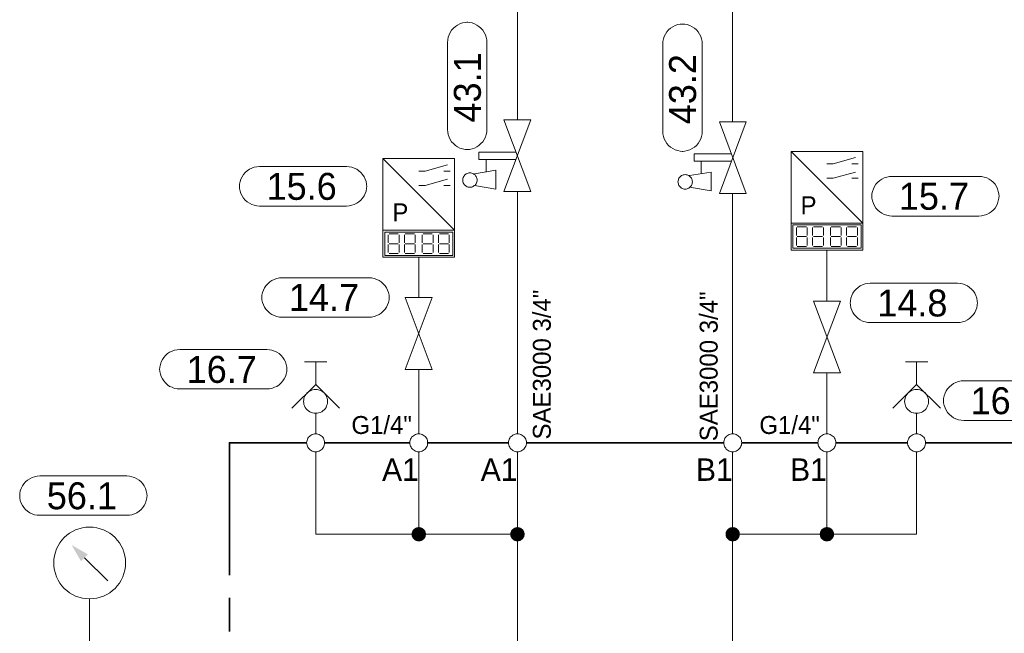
# Model space of a CAD drawing. Header units: millimetres. Extents: x 0 to 138, y 0 to 47.
# Tile 64 of 165: x 3.35 to 6.8, y 29.81 to 31.97. Entities that reach past the tile are written whole.
import ezdxf

# ---------------------------------------------------------------- set-up
doc = ezdxf.new("R2010")
doc.units = ezdxf.units.MM
for name, color, linetype in [('PDF_Geomertry', 7, 'Continuous'), ('PDF_Solid Fills', 7, 'Continuous'), ('PDF_Text', 7, 'Continuous')]:
    doc.layers.add(name, color=color, linetype=linetype)
doc.styles.add('PDF Arial', font='txt')

msp = doc.modelspace()

# ---------------------------------------------------------------- hatches: boundary and pattern name
at = {"layer": 'PDF_Solid Fills', "transparency": 33554559}
for points in [[(4.7515, 30.1624), (4.7265, 30.1651), (4.7271, 30.1688)], [(4.7515, 30.1624), (4.7265, 30.1624), (4.7265, 30.1651)], [(4.7515, 30.1624), (4.7265, 30.159), (4.7265, 30.1624)], [(4.7515, 30.1624), (4.7271, 30.1554), (4.7265, 30.159)], [(4.7515, 30.1624), (4.7271, 30.1688), (4.7285, 30.1715)], [(4.7515, 30.1624), (4.7285, 30.1526), (4.7271, 30.1554)], [(4.7515, 30.1624), (4.7285, 30.1715), (4.7299, 30.1749)], [(4.7515, 30.1624), (4.7299, 30.1493), (4.7285, 30.1526)], [(4.7515, 30.1624), (4.7299, 30.1749), (4.7313, 30.1776)], [(4.7515, 30.1624), (4.7313, 30.1465), (4.7299, 30.1493)], [(4.7515, 30.1624), (4.7313, 30.1776), (4.734, 30.1799)], [(4.7515, 30.1624), (4.734, 30.1443), (4.7313, 30.1465)], [(4.7515, 30.1624), (4.734, 30.1799), (4.7362, 30.1818)], [(4.7515, 30.1624), (4.7362, 30.1424), (4.734, 30.1443)], [(4.7515, 30.1624), (4.7362, 30.1818), (4.739, 30.184)], [(4.7515, 30.1624), (4.739, 30.1401), (4.7362, 30.1424)], [(4.7515, 30.1624), (4.739, 30.184), (4.7418, 30.1854)], [(4.7515, 30.1624), (4.7418, 30.1388), (4.739, 30.1401)], [(4.7515, 30.1624), (4.7418, 30.1854), (4.7451, 30.186)], [(4.7515, 30.1624), (4.7451, 30.1382), (4.7418, 30.1388)], [(4.7515, 30.1624), (4.7451, 30.186), (4.7479, 30.1868)], [(4.7515, 30.1624), (4.7479, 30.1374), (4.7451, 30.1382)], [(4.7515, 30.1624), (4.7479, 30.1868), (4.7515, 30.1874)], [(4.7515, 30.1624), (4.7515, 30.1368), (4.7479, 30.1374)], [(4.7515, 30.1624), (4.7515, 30.1874), (4.7549, 30.1868)], [(4.7515, 30.1624), (4.7549, 30.1868), (4.7585, 30.186)], [(4.7515, 30.1624), (4.7585, 30.186), (4.7612, 30.1854)], [(4.7515, 30.1624), (4.7612, 30.1854), (4.764, 30.184)], [(4.7515, 30.1624), (4.764, 30.184), (4.7668, 30.1818)], [(4.7515, 30.1624), (4.7668, 30.1818), (4.7696, 30.1799)], [(4.7515, 30.1624), (4.7696, 30.1799), (4.7715, 30.1776)], [(4.7515, 30.1624), (4.7715, 30.1776), (4.7738, 30.1749)], [(4.7515, 30.1624), (4.7738, 30.1749), (4.7751, 30.1715)], [(4.7515, 30.1624), (4.7751, 30.1715), (4.7757, 30.1688)], [(4.7515, 30.1624), (4.7757, 30.1688), (4.7765, 30.1651)], [(4.7515, 30.1624), (4.7765, 30.1651), (4.7765, 30.1624)], [(4.7515, 30.1624), (4.7549, 30.1374), (4.7515, 30.1368)], [(4.7515, 30.1624), (4.7585, 30.1382), (4.7549, 30.1374)], [(4.7515, 30.1624), (4.7612, 30.1388), (4.7585, 30.1382)], [(4.7515, 30.1624), (4.764, 30.1401), (4.7612, 30.1388)], [(4.7515, 30.1624), (4.7668, 30.1424), (4.764, 30.1401)], [(4.7515, 30.1624), (4.7696, 30.1443), (4.7668, 30.1424)], [(4.7515, 30.1624), (4.7715, 30.1465), (4.7696, 30.1443)], [(4.7515, 30.1624), (4.7738, 30.1493), (4.7715, 30.1465)], [(4.7515, 30.1624), (4.7751, 30.1526), (4.7738, 30.1493)], [(4.7515, 30.1624), (4.7757, 30.1554), (4.7751, 30.1526)], [(4.7515, 30.1624), (4.7765, 30.159), (4.7757, 30.1554)], [(4.7515, 30.1624), (4.7765, 30.1624), (4.7765, 30.159)], [(5.0974, 30.1624), (5.0724, 30.1651), (5.0729, 30.1688)], [(5.0974, 30.1624), (5.0724, 30.1624), (5.0724, 30.1651)], [(5.0974, 30.1624), (5.0724, 30.159), (5.0724, 30.1624)], [(5.0974, 30.1624), (5.0729, 30.1554), (5.0724, 30.159)], [(5.0974, 30.1624), (5.0729, 30.1688), (5.0743, 30.1715)], [(5.0974, 30.1624), (5.0743, 30.1526), (5.0729, 30.1554)], [(5.0974, 30.1624), (5.0743, 30.1715), (5.0757, 30.1749)], [(5.0974, 30.1624), (5.0757, 30.1493), (5.0743, 30.1526)], [(5.0974, 30.1624), (5.0757, 30.1749), (5.0771, 30.1776)], [(5.0974, 30.1624), (5.0771, 30.1465), (5.0757, 30.1493)], [(5.0974, 30.1624), (5.0771, 30.1776), (5.0799, 30.1799)], [(5.0974, 30.1624), (5.0799, 30.1443), (5.0771, 30.1465)], [(5.0974, 30.1624), (5.0799, 30.1799), (5.0821, 30.1818)], [(5.0974, 30.1624), (5.0821, 30.1424), (5.0799, 30.1443)], [(5.0974, 30.1624), (5.0821, 30.1818), (5.0849, 30.184)], [(5.0974, 30.1624), (5.0849, 30.1401), (5.0821, 30.1424)], [(5.0974, 30.1624), (5.0849, 30.184), (5.0876, 30.1854)], [(5.0974, 30.1624), (5.0876, 30.1388), (5.0849, 30.1401)], [(5.0974, 30.1624), (5.0876, 30.1854), (5.091, 30.186)], [(5.0974, 30.1624), (5.091, 30.1382), (5.0876, 30.1388)], [(5.0974, 30.1624), (5.091, 30.186), (5.0937, 30.1868)], [(5.0974, 30.1624), (5.0937, 30.1374), (5.091, 30.1382)], [(5.0974, 30.1624), (5.0937, 30.1868), (5.0974, 30.1874)], [(5.0974, 30.1624), (5.0974, 30.1368), (5.0937, 30.1374)], [(5.0974, 30.1624), (5.0974, 30.1874), (5.1007, 30.1868)], [(5.0974, 30.1624), (5.1007, 30.1868), (5.1035, 30.186)], [(5.0974, 30.1624), (5.1035, 30.186), (5.1071, 30.1854)], [(5.0974, 30.1624), (5.1071, 30.1854), (5.1099, 30.184)], [(5.0974, 30.1624), (5.1099, 30.184), (5.1126, 30.1818)], [(5.0974, 30.1624), (5.1126, 30.1818), (5.1154, 30.1799)], [(5.0974, 30.1624), (5.1154, 30.1799), (5.1174, 30.1776)], [(5.0974, 30.1624), (5.1174, 30.1776), (5.1188, 30.1749)], [(5.0974, 30.1624), (5.1188, 30.1749), (5.121, 30.1715)], [(5.0974, 30.1624), (5.121, 30.1715), (5.1215, 30.1688)], [(5.0974, 30.1624), (5.1215, 30.1688), (5.1224, 30.1651)], [(5.0974, 30.1624), (5.1224, 30.1651), (5.1224, 30.1624)], [(5.0974, 30.1624), (5.1007, 30.1374), (5.0974, 30.1368)], [(5.0974, 30.1624), (5.1035, 30.1382), (5.1007, 30.1374)], [(5.0974, 30.1624), (5.1071, 30.1388), (5.1035, 30.1382)], [(5.0974, 30.1624), (5.1099, 30.1401), (5.1071, 30.1388)], [(5.0974, 30.1624), (5.1126, 30.1424), (5.1099, 30.1401)], [(5.0974, 30.1624), (5.1154, 30.1443), (5.1126, 30.1424)], [(5.0974, 30.1624), (5.1174, 30.1465), (5.1154, 30.1443)], [(5.0974, 30.1624), (5.1188, 30.1493), (5.1174, 30.1465)], [(5.0974, 30.1624), (5.121, 30.1526), (5.1188, 30.1493)], [(5.0974, 30.1624), (5.1215, 30.1554), (5.121, 30.1526)], [(5.0974, 30.1624), (5.1224, 30.159), (5.1215, 30.1554)], [(5.0974, 30.1624), (5.1224, 30.1624), (5.1224, 30.159)], [(5.8515, 30.1624), (5.8265, 30.1624), (5.8271, 30.1651)], [(5.8515, 30.1624), (5.8271, 30.159), (5.8265, 30.1624)], [(5.8515, 30.1624), (5.8271, 30.1688), (5.8285, 30.1715)], [(5.8515, 30.1624), (5.8271, 30.1651), (5.8271, 30.1688)], [(5.8515, 30.1624), (5.8271, 30.1554), (5.8271, 30.159)], [(5.8515, 30.1624), (5.8285, 30.1526), (5.8271, 30.1554)], [(5.8515, 30.1624), (5.8285, 30.1715), (5.8299, 30.1749)], [(5.8515, 30.1624), (5.8299, 30.1493), (5.8285, 30.1526)], [(5.8515, 30.1624), (5.8299, 30.1749), (5.8321, 30.1776)], [(5.8515, 30.1624), (5.8321, 30.1465), (5.8299, 30.1493)], [(5.8515, 30.1624), (5.8321, 30.1776), (5.834, 30.1799)], [(5.8515, 30.1624), (5.834, 30.1443), (5.8321, 30.1465)], [(5.8515, 30.1624), (5.834, 30.1799), (5.8363, 30.1818)], [(5.8515, 30.1624), (5.8363, 30.1424), (5.834, 30.1443)], [(5.8515, 30.1624), (5.8363, 30.1818), (5.839, 30.184)], [(5.8515, 30.1624), (5.839, 30.1401), (5.8363, 30.1424)], [(5.8515, 30.1624), (5.839, 30.184), (5.8424, 30.1854)], [(5.8515, 30.1624), (5.8424, 30.1388), (5.839, 30.1401)], [(5.8515, 30.1624), (5.8424, 30.1854), (5.8451, 30.186)], [(5.8515, 30.1624), (5.8451, 30.1382), (5.8424, 30.1388)], [(5.8515, 30.1624), (5.8451, 30.186), (5.8488, 30.1868)], [(5.8515, 30.1624), (5.8488, 30.1374), (5.8451, 30.1382)], [(5.8515, 30.1624), (5.8488, 30.1868), (5.8515, 30.1874)], [(5.8515, 30.1624), (5.8515, 30.1368), (5.8488, 30.1374)], [(5.8515, 30.1624), (5.8515, 30.1874), (5.8549, 30.1868)], [(5.8515, 30.1624), (5.8549, 30.1868), (5.8585, 30.186)], [(5.8515, 30.1624), (5.8585, 30.186), (5.8612, 30.1854)], [(5.8515, 30.1624), (5.8612, 30.1854), (5.8646, 30.184)], [(5.8515, 30.1624), (5.8646, 30.184), (5.8674, 30.1818)], [(5.8515, 30.1624), (5.8674, 30.1818), (5.8696, 30.1799)], [(5.8515, 30.1624), (5.8696, 30.1799), (5.8715, 30.1776)], [(5.8515, 30.1624), (5.8715, 30.1776), (5.8737, 30.1749)], [(5.8515, 30.1624), (5.8737, 30.1749), (5.8751, 30.1715)], [(5.8515, 30.1624), (5.8751, 30.1715), (5.8757, 30.1688)], [(5.8515, 30.1624), (5.8757, 30.1688), (5.8765, 30.1651)], [(5.8515, 30.1624), (5.8765, 30.1651), (5.8771, 30.1624)], [(5.8515, 30.1624), (5.8549, 30.1374), (5.8515, 30.1368)], [(5.8515, 30.1624), (5.8585, 30.1382), (5.8549, 30.1374)], [(5.8515, 30.1624), (5.8612, 30.1388), (5.8585, 30.1382)], [(5.8515, 30.1624), (5.8646, 30.1401), (5.8612, 30.1388)], [(5.8515, 30.1624), (5.8674, 30.1424), (5.8646, 30.1401)], [(5.8515, 30.1624), (5.8696, 30.1443), (5.8674, 30.1424)], [(5.8515, 30.1624), (5.8715, 30.1465), (5.8696, 30.1443)], [(5.8515, 30.1624), (5.8737, 30.1493), (5.8715, 30.1465)], [(5.8515, 30.1624), (5.8751, 30.1526), (5.8737, 30.1493)], [(5.8515, 30.1624), (5.8757, 30.1554), (5.8751, 30.1526)], [(5.8515, 30.1624), (5.8765, 30.159), (5.8757, 30.1554)], [(5.8515, 30.1624), (5.8771, 30.1624), (5.8765, 30.159)], [(6.1821, 30.1624), (6.1571, 30.1651), (6.1576, 30.1688)], [(6.1821, 30.1624), (6.1571, 30.1624), (6.1571, 30.1651)], [(6.1821, 30.1624), (6.1571, 30.159), (6.1571, 30.1624)], [(6.1821, 30.1624), (6.1576, 30.1554), (6.1571, 30.159)], [(6.1821, 30.1624), (6.1576, 30.1688), (6.1585, 30.1715)], [(6.1821, 30.1624), (6.1585, 30.1526), (6.1576, 30.1554)], [(6.1821, 30.1624), (6.1585, 30.1715), (6.1599, 30.1749)], [(6.1821, 30.1624), (6.1599, 30.1493), (6.1585, 30.1526)], [(6.1821, 30.1624), (6.1599, 30.1749), (6.1618, 30.1776)], [(6.1821, 30.1624), (6.1618, 30.1465), (6.1599, 30.1493)], [(6.1821, 30.1624), (6.1618, 30.1776), (6.164, 30.1799)], [(6.1821, 30.1624), (6.164, 30.1443), (6.1618, 30.1465)], [(6.1821, 30.1624), (6.164, 30.1799), (6.1668, 30.1818)], [(6.1821, 30.1624), (6.1668, 30.1424), (6.164, 30.1443)], [(6.1821, 30.1624), (6.1668, 30.1818), (6.1696, 30.184)], [(6.1821, 30.1624), (6.1696, 30.1401), (6.1668, 30.1424)], [(6.1821, 30.1624), (6.1696, 30.184), (6.1724, 30.1854)], [(6.1821, 30.1624), (6.1724, 30.1388), (6.1696, 30.1401)], [(6.1821, 30.1624), (6.1724, 30.1854), (6.1751, 30.186)], [(6.1821, 30.1624), (6.1751, 30.1382), (6.1724, 30.1388)], [(6.1821, 30.1624), (6.1751, 30.186), (6.1785, 30.1868)], [(6.1821, 30.1624), (6.1785, 30.1374), (6.1751, 30.1382)], [(6.1821, 30.1624), (6.1785, 30.1868), (6.1821, 30.1874)], [(6.1821, 30.1624), (6.1821, 30.1368), (6.1785, 30.1374)], [(6.1821, 30.1624), (6.1821, 30.1874), (6.1849, 30.1868)], [(6.1821, 30.1624), (6.1849, 30.1868), (6.1882, 30.186)], [(6.1821, 30.1624), (6.1882, 30.186), (6.1918, 30.1854)], [(6.1821, 30.1624), (6.1918, 30.1854), (6.1946, 30.184)], [(6.1821, 30.1624), (6.1946, 30.184), (6.1974, 30.1818)], [(6.1821, 30.1624), (6.1974, 30.1818), (6.1993, 30.1799)], [(6.1821, 30.1624), (6.1993, 30.1799), (6.2015, 30.1776)], [(6.1821, 30.1624), (6.2015, 30.1776), (6.2035, 30.1749)], [(6.1821, 30.1624), (6.2035, 30.1749), (6.2049, 30.1715)], [(6.1821, 30.1624), (6.2049, 30.1715), (6.2062, 30.1688)], [(6.1821, 30.1624), (6.2062, 30.1688), (6.2071, 30.1651)], [(6.1821, 30.1624), (6.2071, 30.1651), (6.2071, 30.1624)], [(6.1821, 30.1624), (6.1849, 30.1374), (6.1821, 30.1368)], [(6.1821, 30.1624), (6.1882, 30.1382), (6.1849, 30.1374)], [(6.1821, 30.1624), (6.1918, 30.1388), (6.1882, 30.1382)], [(6.1821, 30.1624), (6.1946, 30.1401), (6.1918, 30.1388)], [(6.1821, 30.1624), (6.1974, 30.1424), (6.1946, 30.1401)], [(6.1821, 30.1624), (6.1993, 30.1443), (6.1974, 30.1424)], [(6.1821, 30.1624), (6.2015, 30.1465), (6.1993, 30.1443)], [(6.1821, 30.1624), (6.2035, 30.1493), (6.2015, 30.1465)], [(6.1821, 30.1624), (6.2049, 30.1526), (6.2035, 30.1493)], [(6.1821, 30.1624), (6.2062, 30.1554), (6.2049, 30.1526)], [(6.1821, 30.1624), (6.2071, 30.159), (6.2062, 30.1554)], [(6.1821, 30.1624), (6.2071, 30.1624), (6.2071, 30.159)]]:
    msp.add_hatch(color=256, dxfattribs=at).paths.add_polyline_path(points)

# ---------------------------------------------------------------- linework, layer by layer
at = {"layer": 'PDF_Geomertry', "lineweight": 15}
for points in [[(5.0974, 31.6146), (5.0974, 33.7013)], [(5.8515, 31.6082), (5.8515, 33.7013)], [(4.6257, 31.2276), (4.6257, 31.1332), (4.8771, 31.1332), (4.8771, 31.2276), (4.6257, 31.479)], [(5.091, 31.4763), (4.9618, 31.4763), (4.9618, 31.5013), (5.091, 31.5013)], [(4.9876, 31.4318), (4.9876, 31.4763)], [(5.8451, 31.4701), (5.7168, 31.4701), (5.7168, 31.4951), (5.8451, 31.4951)], [(6.0563, 31.2526), (6.0563, 31.1582), (6.3076, 31.1582), (6.3076, 31.2526), (6.0563, 31.504)], [(6.1821, 31.4604), (6.2035, 31.4604), (6.2826, 31.4826)], [(4.7515, 31.4354), (4.7738, 31.4354), (4.8521, 31.4568)], [(4.9465, 31.3846), (5.0215, 31.3721), (5.0215, 31.4382), (4.9465, 31.4257)], [(5.7418, 31.4257), (5.7418, 31.4701)], [(6.2696, 31.4604), (6.2918, 31.4604)], [(4.7515, 31.3846), (4.7738, 31.3846), (4.8521, 31.4068)], [(4.8396, 31.4354), (4.8618, 31.4354)], [(5.7007, 31.3785), (5.7765, 31.366), (5.7765, 31.4318), (5.7007, 31.4193)], [(6.1821, 31.4104), (6.2035, 31.4104), (6.2826, 31.4318)], [(6.2696, 31.4104), (6.2918, 31.4104)], [(4.8396, 31.3846), (4.8618, 31.3846)], [(5.0974, 30.5138), (5.0974, 31.3632)], [(5.8515, 31.3568), (5.8515, 30.5138)], [(6.0751, 31.209), (6.0751, 31.2374)], [(6.0779, 31.2401), (6.1099, 31.2401)], [(6.1126, 31.2374), (6.1126, 31.209)], [(6.1313, 31.209), (6.1313, 31.2374)], [(6.1349, 31.2401), (6.166, 31.2401)], [(6.1696, 31.2374), (6.1696, 31.209)], [(6.1946, 31.209), (6.1946, 31.2374)], [(6.1974, 31.2401), (6.2293, 31.2401)], [(6.2321, 31.2374), (6.2321, 31.209)], [(6.2507, 31.209), (6.2507, 31.2374)], [(6.2543, 31.2401), (6.2854, 31.2401)], [(6.289, 31.2374), (6.289, 31.209)], [(4.6446, 31.184), (4.6446, 31.2118)], [(4.6479, 31.2151), (4.6793, 31.2151)], [(4.6826, 31.2118), (4.6826, 31.184)], [(4.7015, 31.184), (4.7015, 31.2118)], [(4.7043, 31.2151), (4.7362, 31.2151)], [(4.739, 31.2118), (4.739, 31.184)], [(4.764, 31.184), (4.764, 31.2118)], [(4.7674, 31.2151), (4.7987, 31.2151)], [(4.8021, 31.2118), (4.8021, 31.184)], [(4.821, 31.184), (4.821, 31.2118)], [(4.8238, 31.2151), (4.8557, 31.2151)], [(4.8585, 31.2118), (4.8585, 31.184)], [(6.0751, 31.1743), (6.0751, 31.2026)], [(6.0779, 31.2054), (6.1099, 31.2054)], [(6.1126, 31.2026), (6.1126, 31.1743)], [(6.1313, 31.1743), (6.1313, 31.2026)], [(6.1349, 31.2054), (6.166, 31.2054)], [(6.1696, 31.2026), (6.1696, 31.1743)], [(6.1946, 31.1743), (6.1946, 31.2026)], [(6.1974, 31.2054), (6.2293, 31.2054)], [(6.2321, 31.2026), (6.2321, 31.1743)], [(6.2507, 31.1743), (6.2507, 31.2026)], [(6.2543, 31.2054), (6.2854, 31.2054)], [(6.289, 31.2026), (6.289, 31.1743)], [(4.6446, 31.1493), (4.6446, 31.1776)], [(4.6479, 31.1804), (4.6793, 31.1804)], [(4.6826, 31.1776), (4.6826, 31.1493)], [(4.7015, 31.1493), (4.7015, 31.1776)], [(4.7043, 31.1804), (4.7362, 31.1804)], [(4.739, 31.1776), (4.739, 31.1493)], [(4.764, 31.1493), (4.764, 31.1776)], [(4.7674, 31.1804), (4.7987, 31.1804)], [(4.8021, 31.1776), (4.8021, 31.1493)], [(4.821, 31.1493), (4.821, 31.1776)], [(4.8238, 31.1804), (4.8557, 31.1804)], [(4.8585, 31.1776), (4.8585, 31.1493)], [(6.1099, 31.1707), (6.0779, 31.1707)], [(6.166, 31.1707), (6.1349, 31.1707)], [(6.2293, 31.1707), (6.1974, 31.1707)], [(6.2854, 31.1707), (6.2543, 31.1707)], [(4.6793, 31.1457), (4.6479, 31.1457)], [(4.7362, 31.1457), (4.7043, 31.1457)], [(4.7515, 31.1332), (4.7515, 30.9915)], [(4.7987, 31.1457), (4.7674, 31.1457)], [(4.8557, 31.1457), (4.8238, 31.1457)], [(6.1821, 31.1582), (6.1821, 30.979)], [(4.3507, 30.766), (4.4293, 30.766)], [(4.3904, 30.6868), (4.3904, 30.766)], [(6.4571, 30.766), (6.5354, 30.766)], [(6.496, 30.6868), (6.496, 30.766)], [(4.7515, 30.7401), (4.7515, 30.5138)], [(6.1821, 30.7276), (6.1821, 30.5138)], [(4.4738, 30.6035), (4.3904, 30.6868), (4.3063, 30.6035)], [(6.5799, 30.6035), (6.496, 30.6868), (6.4126, 30.6035)], [(6.966, 30.561), (6.6613, 30.561), (6.6521, 30.5618), (6.6432, 30.5637), (6.634, 30.5665), (6.6257, 30.5707), (6.6182, 30.5757), (6.6112, 30.5818), (6.6049, 30.5888), (6.6001, 30.5965), (6.596, 30.6049), (6.5932, 30.6138), (6.591, 30.6229), (6.5904, 30.6318), (6.5904, 30.629), (6.591, 30.6382), (6.5932, 30.6471), (6.596, 30.6563), (6.6001, 30.6646), (6.6049, 30.6721), (6.6112, 30.679), (6.6182, 30.6846), (6.6257, 30.6901), (6.634, 30.6943), (6.6432, 30.6971), (6.6521, 30.6993), (6.6613, 30.6999), (6.966, 30.6999)], [(4.3904, 30.586), (4.3904, 30.561), (4.3904, 30.5138)], [(6.496, 30.586), (6.496, 30.561), (6.496, 30.5138)], [(4.3904, 30.4513), (4.3904, 30.1624), (4.7515, 30.1624), (5.0974, 30.1624)], [(4.7515, 30.4513), (4.7515, 30.1624)], [(5.0974, 30.4513), (5.0974, 30.1624), (5.0974, 28.8638)], [(5.8515, 30.4513), (5.8515, 30.1624), (5.8515, 28.8638)], [(5.8515, 30.1624), (6.1821, 30.1624), (6.496, 30.1624), (6.496, 30.4513)], [(6.1821, 30.4513), (6.1821, 30.1624)], [(3.6613, 29.9985), (3.5799, 30.0799)], [(3.5979, 29.936), (3.5979, 29.7313)]]:
    msp.add_lwpolyline(points, dxfattribs=at)
for points in [[(4.9196, 31.9568), (4.9293, 31.9563), (4.9382, 31.9549), (4.9465, 31.9513), (4.9549, 31.9471), (4.9626, 31.9424), (4.9696, 31.936), (4.9757, 31.929), (4.9813, 31.9215), (4.9849, 31.9132), (4.9882, 31.9049), (4.9896, 31.8957), (4.9904, 31.886), (4.9904, 31.5813), (4.9896, 31.5721), (4.9882, 31.5632), (4.9849, 31.554), (4.9813, 31.5457), (4.9757, 31.5382), (4.9696, 31.5313), (4.9626, 31.5249), (4.9549, 31.5201), (4.9465, 31.516), (4.9382, 31.5132), (4.9293, 31.511), (4.9196, 31.5104), (4.9229, 31.5104), (4.914, 31.511), (4.9049, 31.5132), (4.896, 31.516), (4.8876, 31.5201), (4.8799, 31.5249), (4.8729, 31.5313), (4.8668, 31.5382), (4.8618, 31.5457), (4.8576, 31.554), (4.8549, 31.5632), (4.8529, 31.5721), (4.8521, 31.5813), (4.8521, 31.886), (4.8529, 31.8957), (4.8549, 31.9049), (4.8576, 31.9132), (4.8618, 31.9215), (4.8668, 31.929), (4.8729, 31.936), (4.8799, 31.9424), (4.8876, 31.9471), (4.896, 31.9513), (4.9049, 31.9549), (4.914, 31.9563), (4.9229, 31.9568), (4.9196, 31.9568)], [(5.6743, 31.9507), (5.6835, 31.9499), (5.6924, 31.9485), (5.7015, 31.9451), (5.7099, 31.941), (5.7174, 31.936), (5.7243, 31.9299), (5.7307, 31.9229), (5.7354, 31.9151), (5.7396, 31.9068), (5.7424, 31.8985), (5.7446, 31.8888), (5.7451, 31.8799), (5.7451, 31.5749), (5.7446, 31.566), (5.7424, 31.5568), (5.7396, 31.5479), (5.7354, 31.5396), (5.7307, 31.5318), (5.7243, 31.5249), (5.7174, 31.5187), (5.7099, 31.5138), (5.7015, 31.5096), (5.6924, 31.5068), (5.6835, 31.5049), (5.6743, 31.504), (5.6771, 31.504), (5.6682, 31.5049), (5.659, 31.5068), (5.6501, 31.5096), (5.6418, 31.5138), (5.634, 31.5187), (5.6271, 31.5249), (5.621, 31.5318), (5.616, 31.5396), (5.6118, 31.5479), (5.609, 31.5568), (5.6071, 31.566), (5.6063, 31.5749), (5.6063, 31.8799), (5.6071, 31.8888), (5.609, 31.8985), (5.6118, 31.9068), (5.616, 31.9151), (5.621, 31.9229), (5.6271, 31.9299), (5.634, 31.936), (5.6418, 31.941), (5.6501, 31.9451), (5.659, 31.9485), (5.6682, 31.9499), (5.6771, 31.9507), (5.6743, 31.9507)], [(5.0501, 31.3632), (5.1446, 31.6146), (5.0501, 31.6146), (5.1446, 31.3632), (5.0501, 31.3632)], [(5.8049, 31.3568), (5.8988, 31.6082), (5.8049, 31.6082), (5.8988, 31.3568), (5.8049, 31.3568)], [(4.6257, 31.2276), (4.8771, 31.2276), (4.8771, 31.479), (4.6257, 31.479), (4.6257, 31.2276)], [(6.0563, 31.2526), (6.3076, 31.2526), (6.3076, 31.504), (6.0563, 31.504), (6.0563, 31.2526)], [(4.4987, 31.4507), (4.5076, 31.4499), (4.5168, 31.4485), (4.5257, 31.4457), (4.534, 31.4415), (4.5418, 31.436), (4.5487, 31.4304), (4.5549, 31.4229), (4.5599, 31.4151), (4.564, 31.4068), (4.5668, 31.3985), (4.5688, 31.3896), (4.5696, 31.3804), (4.5696, 31.3832), (4.5688, 31.3743), (4.5668, 31.3651), (4.564, 31.3563), (4.5599, 31.3479), (4.5549, 31.3401), (4.5487, 31.3332), (4.5418, 31.3271), (4.534, 31.3221), (4.5257, 31.3179), (4.5168, 31.3151), (4.5076, 31.3132), (4.4987, 31.3124), (4.1938, 31.3124), (4.184, 31.3132), (4.1751, 31.3151), (4.1668, 31.3179), (4.1585, 31.3221), (4.1507, 31.3271), (4.1437, 31.3332), (4.1376, 31.3401), (4.1326, 31.3479), (4.1285, 31.3563), (4.1251, 31.3651), (4.1237, 31.3743), (4.1229, 31.3832), (4.1229, 31.3804), (4.1237, 31.3896), (4.1251, 31.3985), (4.1285, 31.4068), (4.1326, 31.4151), (4.1376, 31.4229), (4.1437, 31.4304), (4.1507, 31.436), (4.1585, 31.4415), (4.1668, 31.4457), (4.1751, 31.4485), (4.184, 31.4499), (4.1938, 31.4507), (4.4987, 31.4507)], [(4.9557, 31.4035), (4.9557, 31.4068), (4.9549, 31.4104), (4.9543, 31.4132), (4.9529, 31.4165), (4.9507, 31.4188), (4.9488, 31.4215), (4.946, 31.4235), (4.9432, 31.4257), (4.9404, 31.4271), (4.9376, 31.4276), (4.934, 31.4285), (4.9307, 31.429), (4.9271, 31.4285), (4.9243, 31.4276), (4.921, 31.4271), (4.9182, 31.4257), (4.9154, 31.4235), (4.9132, 31.4215), (4.9104, 31.4188), (4.909, 31.4165), (4.9076, 31.4132), (4.9063, 31.4104), (4.9057, 31.4068), (4.9057, 31.4035), (4.9057, 31.4007), (4.9063, 31.3971), (4.9076, 31.3943), (4.909, 31.391), (4.9104, 31.3882), (4.9132, 31.386), (4.9154, 31.384), (4.9182, 31.3818), (4.921, 31.3804), (4.9243, 31.379), (4.9271, 31.379), (4.9307, 31.3785), (4.934, 31.379), (4.9376, 31.379), (4.9404, 31.3804), (4.9432, 31.3818), (4.946, 31.384), (4.9488, 31.386), (4.9507, 31.3882), (4.9529, 31.391), (4.9543, 31.3943), (4.9549, 31.3971), (4.9557, 31.4007), (4.9557, 31.4035)], [(5.7104, 31.3971), (5.7099, 31.4007), (5.7099, 31.404), (5.7085, 31.4068), (5.7071, 31.4104), (5.7049, 31.4124), (5.7029, 31.4151), (5.7007, 31.4174), (5.6979, 31.4193), (5.6946, 31.4207), (5.6918, 31.4215), (5.6882, 31.4221), (5.6854, 31.4229), (5.6821, 31.4221), (5.6785, 31.4215), (5.6757, 31.4207), (5.6724, 31.4193), (5.6701, 31.4174), (5.6674, 31.4151), (5.6654, 31.4124), (5.6632, 31.4104), (5.6618, 31.4068), (5.6613, 31.404), (5.6604, 31.4007), (5.6599, 31.3971), (5.6604, 31.3943), (5.6613, 31.391), (5.6618, 31.3882), (5.6632, 31.3846), (5.6654, 31.3818), (5.6674, 31.3799), (5.6701, 31.3776), (5.6724, 31.3757), (5.6757, 31.3743), (5.6785, 31.3729), (5.6821, 31.3721), (5.6854, 31.3721), (5.6882, 31.3721), (5.6918, 31.3729), (5.6946, 31.3743), (5.6979, 31.3757), (5.7007, 31.3776), (5.7029, 31.3799), (5.7049, 31.3818), (5.7071, 31.3846), (5.7085, 31.3882), (5.7099, 31.391), (5.7099, 31.3943), (5.7104, 31.3971)], [(6.7146, 31.4165), (6.7238, 31.416), (6.7326, 31.4138), (6.7418, 31.411), (6.7501, 31.4068), (6.7576, 31.4021), (6.7646, 31.3957), (6.771, 31.3888), (6.7757, 31.3813), (6.7799, 31.3729), (6.7826, 31.3638), (6.7849, 31.3549), (6.7854, 31.3457), (6.7854, 31.3485), (6.7849, 31.3396), (6.7826, 31.3304), (6.7799, 31.3215), (6.7757, 31.3132), (6.771, 31.3054), (6.7646, 31.2985), (6.7576, 31.2924), (6.7501, 31.2874), (6.7418, 31.2832), (6.7326, 31.2804), (6.7238, 31.2785), (6.7146, 31.2776), (6.4099, 31.2776), (6.4007, 31.2785), (6.3918, 31.2804), (6.3826, 31.2832), (6.3743, 31.2874), (6.3668, 31.2924), (6.3599, 31.2985), (6.3535, 31.3054), (6.3488, 31.3132), (6.3446, 31.3215), (6.3418, 31.3304), (6.3396, 31.3396), (6.339, 31.3485), (6.339, 31.3457), (6.3396, 31.3549), (6.3418, 31.3638), (6.3446, 31.3729), (6.3488, 31.3813), (6.3535, 31.3888), (6.3599, 31.3957), (6.3668, 31.4021), (6.3743, 31.4068), (6.3826, 31.411), (6.3918, 31.4138), (6.4007, 31.416), (6.4099, 31.4165), (6.7146, 31.4165)], [(6.0626, 31.2465), (6.3015, 31.2465), (6.3015, 31.1646), (6.0626, 31.1646), (6.0626, 31.2465)], [(4.6321, 31.2215), (4.871, 31.2215), (4.871, 31.1396), (4.6321, 31.1396), (4.6321, 31.2215)], [(4.5771, 31.061), (4.5863, 31.0604), (4.5951, 31.059), (4.6043, 31.0554), (4.6126, 31.0513), (4.6201, 31.0465), (4.6271, 31.0401), (4.6335, 31.0332), (4.6382, 31.0257), (4.6424, 31.0174), (4.6451, 31.009), (4.6474, 30.9999), (4.6479, 30.9901), (4.6479, 30.9937), (4.6474, 30.984), (4.6451, 30.9749), (4.6424, 30.9665), (4.6382, 30.9582), (4.6335, 30.9507), (4.6271, 30.9438), (4.6201, 30.9374), (4.6126, 30.9326), (4.6043, 30.9285), (4.5951, 30.9249), (4.5863, 30.9235), (4.5771, 30.9229), (4.2724, 30.9229), (4.2632, 30.9235), (4.2543, 30.9249), (4.2451, 30.9285), (4.2368, 30.9326), (4.2293, 30.9374), (4.2224, 30.9438), (4.216, 30.9507), (4.2113, 30.9582), (4.2071, 30.9665), (4.2043, 30.9749), (4.2021, 30.984), (4.2015, 30.9937), (4.2015, 30.9901), (4.2021, 30.9999), (4.2043, 31.009), (4.2071, 31.0174), (4.2113, 31.0257), (4.216, 31.0332), (4.2224, 31.0401), (4.2293, 31.0465), (4.2368, 31.0513), (4.2451, 31.0554), (4.2543, 31.059), (4.2632, 31.0604), (4.2724, 31.061), (4.5771, 31.061)], [(6.639, 31.0424), (6.6488, 31.0415), (6.6576, 31.0396), (6.666, 31.0368), (6.6743, 31.0326), (6.6821, 31.0276), (6.689, 31.0215), (6.6951, 31.0146), (6.7007, 31.0068), (6.7043, 30.9985), (6.7076, 30.9896), (6.709, 30.9804), (6.7099, 30.9715), (6.7099, 30.9749), (6.709, 30.9651), (6.7076, 30.9563), (6.7043, 30.9479), (6.7007, 30.9396), (6.6951, 30.9318), (6.689, 30.9249), (6.6821, 30.9188), (6.6743, 30.9132), (6.666, 30.909), (6.6576, 30.9063), (6.6488, 30.9049), (6.639, 30.904), (6.334, 30.904), (6.3251, 30.9049), (6.316, 30.9063), (6.3071, 30.909), (6.2987, 30.9132), (6.291, 30.9188), (6.284, 30.9249), (6.2779, 30.9318), (6.2729, 30.9396), (6.2687, 30.9479), (6.266, 30.9563), (6.264, 30.9651), (6.2632, 30.9749), (6.2632, 30.9715), (6.264, 30.9804), (6.266, 30.9896), (6.2687, 30.9985), (6.2729, 31.0068), (6.2779, 31.0146), (6.284, 31.0215), (6.291, 31.0276), (6.2987, 31.0326), (6.3071, 31.0368), (6.316, 31.0396), (6.3251, 31.0415), (6.334, 31.0424), (6.639, 31.0424)], [(4.7043, 30.7401), (4.7987, 30.9915), (4.7043, 30.9915), (4.7987, 30.7401), (4.7043, 30.7401)], [(6.1349, 30.7276), (6.2293, 30.979), (6.1349, 30.979), (6.2293, 30.7276), (6.1349, 30.7276)], [(4.2187, 30.8096), (4.2279, 30.809), (4.2368, 30.8068), (4.246, 30.804), (4.2543, 30.7999), (4.2618, 30.7951), (4.2687, 30.7888), (4.2751, 30.7818), (4.2799, 30.7743), (4.284, 30.766), (4.2868, 30.7568), (4.289, 30.7479), (4.2896, 30.7388), (4.2896, 30.7424), (4.289, 30.7326), (4.2868, 30.7235), (4.284, 30.7151), (4.2799, 30.7068), (4.2751, 30.6993), (4.2687, 30.6924), (4.2618, 30.686), (4.2543, 30.6804), (4.246, 30.6771), (4.2368, 30.6735), (4.2279, 30.6721), (4.2187, 30.6715), (3.914, 30.6715), (3.9049, 30.6721), (3.896, 30.6735), (3.8868, 30.6771), (3.8785, 30.6804), (3.871, 30.686), (3.864, 30.6924), (3.8576, 30.6993), (3.8529, 30.7068), (3.8488, 30.7151), (3.846, 30.7235), (3.8437, 30.7326), (3.8432, 30.7424), (3.8432, 30.7388), (3.8437, 30.7479), (3.846, 30.7568), (3.8488, 30.766), (3.8529, 30.7743), (3.8576, 30.7818), (3.864, 30.7888), (3.871, 30.7951), (3.8785, 30.7999), (3.8868, 30.804), (3.896, 30.8068), (3.9049, 30.809), (3.914, 30.8096), (4.2187, 30.8096)], [(4.4321, 30.6276), (4.4321, 30.6332), (4.4307, 30.6388), (4.4285, 30.6437), (4.4265, 30.6485), (4.4237, 30.6535), (4.4196, 30.6576), (4.4154, 30.661), (4.4113, 30.6638), (4.4063, 30.6665), (4.4007, 30.6679), (4.396, 30.6693), (4.3904, 30.6693), (4.3849, 30.6693), (4.3793, 30.6679), (4.3743, 30.6665), (4.3696, 30.6638), (4.3646, 30.661), (4.3604, 30.6576), (4.3571, 30.6535), (4.3535, 30.6485), (4.3515, 30.6437), (4.3493, 30.6388), (4.3488, 30.6332), (4.3479, 30.6276), (4.3488, 30.6221), (4.3493, 30.6165), (4.3515, 30.6118), (4.3535, 30.6068), (4.3571, 30.6021), (4.3604, 30.5979), (4.3646, 30.5943), (4.3696, 30.5915), (4.3743, 30.5888), (4.3793, 30.5874), (4.3849, 30.586), (4.3904, 30.586), (4.396, 30.586), (4.4007, 30.5874), (4.4063, 30.5888), (4.4113, 30.5915), (4.4154, 30.5943), (4.4196, 30.5979), (4.4237, 30.6021), (4.4265, 30.6068), (4.4285, 30.6118), (4.4307, 30.6165), (4.4321, 30.6221), (4.4321, 30.6276)], [(6.5382, 30.6276), (6.5376, 30.6332), (6.5368, 30.6388), (6.5349, 30.6437), (6.5326, 30.6485), (6.5293, 30.6535), (6.5257, 30.6576), (6.5215, 30.661), (6.5174, 30.6638), (6.5118, 30.6665), (6.5071, 30.6679), (6.5015, 30.6693), (6.496, 30.6693), (6.4904, 30.6693), (6.4854, 30.6679), (6.4799, 30.6665), (6.4751, 30.6638), (6.471, 30.661), (6.4668, 30.6576), (6.4626, 30.6535), (6.4599, 30.6485), (6.4576, 30.6437), (6.4557, 30.6388), (6.4549, 30.6332), (6.4543, 30.6276), (6.4549, 30.6221), (6.4557, 30.6165), (6.4576, 30.6118), (6.4599, 30.6068), (6.4626, 30.6021), (6.4668, 30.5979), (6.471, 30.5943), (6.4751, 30.5915), (6.4799, 30.5888), (6.4854, 30.5874), (6.4904, 30.586), (6.496, 30.586), (6.5015, 30.586), (6.5071, 30.5874), (6.5118, 30.5888), (6.5174, 30.5915), (6.5215, 30.5943), (6.5257, 30.5979), (6.5293, 30.6021), (6.5326, 30.6068), (6.5349, 30.6118), (6.5368, 30.6165), (6.5376, 30.6221), (6.5382, 30.6276)], [(4.4215, 30.4826), (4.4215, 30.4868), (4.4201, 30.491), (4.4188, 30.4951), (4.4174, 30.4985), (4.4154, 30.5021), (4.4126, 30.5049), (4.409, 30.5076), (4.4057, 30.5096), (4.4021, 30.5118), (4.3979, 30.5132), (4.3946, 30.5138), (4.3904, 30.5138), (4.3862, 30.5138), (4.3821, 30.5132), (4.3779, 30.5118), (4.3743, 30.5096), (4.371, 30.5076), (4.3682, 30.5049), (4.3654, 30.5021), (4.3626, 30.4985), (4.3612, 30.4951), (4.3599, 30.491), (4.359, 30.4868), (4.3585, 30.4826), (4.359, 30.4785), (4.3599, 30.4743), (4.3612, 30.4707), (4.3626, 30.4674), (4.3654, 30.4638), (4.3682, 30.4604), (4.371, 30.4576), (4.3743, 30.4554), (4.3779, 30.4535), (4.3821, 30.4521), (4.3862, 30.4513), (4.3904, 30.4513), (4.3946, 30.4513), (4.3979, 30.4521), (4.4021, 30.4535), (4.4057, 30.4554), (4.409, 30.4576), (4.4126, 30.4604), (4.4154, 30.4638), (4.4174, 30.4674), (4.4188, 30.4707), (4.4201, 30.4743), (4.4215, 30.4785), (4.4215, 30.4826)], [(4.7826, 30.4826), (4.7826, 30.4868), (4.7821, 30.491), (4.7807, 30.4951), (4.7785, 30.4985), (4.7765, 30.5021), (4.7738, 30.5049), (4.771, 30.5076), (4.7674, 30.5096), (4.764, 30.5118), (4.7599, 30.5132), (4.7557, 30.5138), (4.7515, 30.5138), (4.7474, 30.5138), (4.7438, 30.5132), (4.7396, 30.5118), (4.7362, 30.5096), (4.7326, 30.5076), (4.7293, 30.5049), (4.7265, 30.5021), (4.7243, 30.4985), (4.7224, 30.4951), (4.721, 30.491), (4.7201, 30.4868), (4.7201, 30.4826), (4.7201, 30.4785), (4.721, 30.4743), (4.7224, 30.4707), (4.7243, 30.4674), (4.7265, 30.4638), (4.7293, 30.4604), (4.7326, 30.4576), (4.7362, 30.4554), (4.7396, 30.4535), (4.7438, 30.4521), (4.7474, 30.4513), (4.7515, 30.4513), (4.7557, 30.4513), (4.7599, 30.4521), (4.764, 30.4535), (4.7674, 30.4554), (4.771, 30.4576), (4.7738, 30.4604), (4.7765, 30.4638), (4.7785, 30.4674), (4.7807, 30.4707), (4.7821, 30.4743), (4.7826, 30.4785), (4.7826, 30.4826)], [(5.1285, 30.4826), (5.1285, 30.4868), (5.1279, 30.491), (5.1265, 30.4951), (5.1243, 30.4985), (5.1224, 30.5021), (5.1196, 30.5049), (5.1168, 30.5076), (5.1132, 30.5096), (5.109, 30.5118), (5.1057, 30.5132), (5.1015, 30.5138), (5.0974, 30.5138), (5.0932, 30.5138), (5.089, 30.5132), (5.0854, 30.5118), (5.0812, 30.5096), (5.0785, 30.5076), (5.0751, 30.5049), (5.0724, 30.5021), (5.0701, 30.4985), (5.0682, 30.4951), (5.0668, 30.491), (5.066, 30.4868), (5.066, 30.4826), (5.066, 30.4785), (5.0668, 30.4743), (5.0682, 30.4707), (5.0701, 30.4674), (5.0724, 30.4638), (5.0751, 30.4604), (5.0785, 30.4576), (5.0812, 30.4554), (5.0854, 30.4535), (5.089, 30.4521), (5.0932, 30.4513), (5.0974, 30.4513), (5.1015, 30.4513), (5.1057, 30.4521), (5.109, 30.4535), (5.1132, 30.4554), (5.1168, 30.4576), (5.1196, 30.4604), (5.1224, 30.4638), (5.1243, 30.4674), (5.1265, 30.4707), (5.1279, 30.4743), (5.1285, 30.4785), (5.1285, 30.4826)], [(5.8835, 30.4826), (5.8826, 30.4868), (5.8821, 30.491), (5.8807, 30.4951), (5.8793, 30.4985), (5.8765, 30.5021), (5.8737, 30.5049), (5.871, 30.5076), (5.8674, 30.5096), (5.864, 30.5118), (5.8599, 30.5132), (5.8557, 30.5138), (5.8515, 30.5138), (5.8479, 30.5138), (5.8437, 30.5132), (5.8396, 30.5118), (5.8363, 30.5096), (5.8326, 30.5076), (5.8293, 30.5049), (5.8271, 30.5021), (5.8243, 30.4985), (5.8229, 30.4951), (5.8215, 30.491), (5.821, 30.4868), (5.8201, 30.4826), (5.821, 30.4785), (5.8215, 30.4743), (5.8229, 30.4707), (5.8243, 30.4674), (5.8271, 30.4638), (5.8293, 30.4604), (5.8326, 30.4576), (5.8363, 30.4554), (5.8396, 30.4535), (5.8437, 30.4521), (5.8479, 30.4513), (5.8515, 30.4513), (5.8557, 30.4513), (5.8599, 30.4521), (5.864, 30.4535), (5.8674, 30.4554), (5.871, 30.4576), (5.8737, 30.4604), (5.8765, 30.4638), (5.8793, 30.4674), (5.8807, 30.4707), (5.8821, 30.4743), (5.8826, 30.4785), (5.8835, 30.4826)], [(6.2132, 30.4826), (6.2132, 30.4868), (6.2118, 30.491), (6.2113, 30.4951), (6.209, 30.4985), (6.2071, 30.5021), (6.2043, 30.5049), (6.2007, 30.5076), (6.1974, 30.5096), (6.1938, 30.5118), (6.1896, 30.5132), (6.1862, 30.5138), (6.1821, 30.5138), (6.1779, 30.5138), (6.1737, 30.5132), (6.1696, 30.5118), (6.166, 30.5096), (6.1626, 30.5076), (6.1599, 30.5049), (6.1571, 30.5021), (6.1549, 30.4985), (6.1529, 30.4951), (6.1515, 30.491), (6.1507, 30.4868), (6.1501, 30.4826), (6.1507, 30.4785), (6.1515, 30.4743), (6.1529, 30.4707), (6.1549, 30.4674), (6.1571, 30.4638), (6.1599, 30.4604), (6.1626, 30.4576), (6.166, 30.4554), (6.1696, 30.4535), (6.1737, 30.4521), (6.1779, 30.4513), (6.1821, 30.4513), (6.1862, 30.4513), (6.1896, 30.4521), (6.1938, 30.4535), (6.1974, 30.4554), (6.2007, 30.4576), (6.2043, 30.4604), (6.2071, 30.4638), (6.209, 30.4674), (6.2113, 30.4707), (6.2118, 30.4743), (6.2132, 30.4785), (6.2132, 30.4826)], [(6.5279, 30.4826), (6.5271, 30.4868), (6.5265, 30.491), (6.5251, 30.4951), (6.5238, 30.4985), (6.521, 30.5021), (6.5182, 30.5049), (6.5154, 30.5076), (6.5118, 30.5096), (6.5085, 30.5118), (6.5043, 30.5132), (6.5001, 30.5138), (6.496, 30.5138), (6.4918, 30.5138), (6.4882, 30.5132), (6.484, 30.5118), (6.4807, 30.5096), (6.4771, 30.5076), (6.4738, 30.5049), (6.471, 30.5021), (6.4687, 30.4985), (6.4674, 30.4951), (6.466, 30.491), (6.4646, 30.4868), (6.4646, 30.4826), (6.4646, 30.4785), (6.466, 30.4743), (6.4674, 30.4707), (6.4687, 30.4674), (6.471, 30.4638), (6.4738, 30.4604), (6.4771, 30.4576), (6.4807, 30.4554), (6.484, 30.4535), (6.4882, 30.4521), (6.4918, 30.4513), (6.496, 30.4513), (6.5001, 30.4513), (6.5043, 30.4521), (6.5085, 30.4535), (6.5118, 30.4554), (6.5154, 30.4576), (6.5182, 30.4604), (6.521, 30.4638), (6.5238, 30.4674), (6.5251, 30.4707), (6.5265, 30.4743), (6.5271, 30.4785), (6.5279, 30.4826)], [(3.7285, 30.3665), (3.7376, 30.366), (3.7465, 30.3638), (3.7557, 30.361), (3.764, 30.3568), (3.7715, 30.3521), (3.7785, 30.3457), (3.7849, 30.3388), (3.7896, 30.3313), (3.7938, 30.3229), (3.7965, 30.3137), (3.7987, 30.3049), (3.7993, 30.2957), (3.7993, 30.2985), (3.7987, 30.2896), (3.7965, 30.2804), (3.7938, 30.2715), (3.7896, 30.2632), (3.7849, 30.2554), (3.7785, 30.2485), (3.7715, 30.2429), (3.764, 30.2374), (3.7557, 30.2332), (3.7465, 30.2304), (3.7376, 30.2285), (3.7285, 30.2285), (3.4237, 30.2285), (3.4146, 30.2285), (3.4049, 30.2304), (3.3965, 30.2332), (3.3882, 30.2374), (3.3807, 30.2429), (3.3738, 30.2485), (3.3674, 30.2554), (3.3626, 30.2632), (3.3585, 30.2715), (3.3549, 30.2804), (3.3535, 30.2896), (3.3529, 30.2985), (3.3529, 30.2957), (3.3535, 30.3049), (3.3549, 30.3137), (3.3585, 30.3229), (3.3626, 30.3313), (3.3674, 30.3388), (3.3738, 30.3457), (3.3807, 30.3521), (3.3882, 30.3568), (3.3965, 30.361), (3.4049, 30.3638), (3.4146, 30.366), (3.4237, 30.3665), (3.7285, 30.3665)]]:
    msp.add_lwpolyline(points, close=True, dxfattribs=at)
at = {"layer": 'PDF_Geomertry', "lineweight": 35}
for points in [[(4.0882, 30.0187), (4.0882, 30.4826), (4.3585, 30.4826)], [(4.4215, 30.4826), (4.7201, 30.4826)], [(4.7826, 30.4826), (5.066, 30.4826)], [(5.1285, 30.4826), (5.8201, 30.4826)], [(5.8835, 30.4826), (6.1501, 30.4826)], [(6.2132, 30.4826), (6.4646, 30.4826)], [(6.5279, 30.4826), (7.159, 30.4826)], [(4.0882, 29.8215), (4.0882, 29.9396)]]:
    msp.add_lwpolyline(points, dxfattribs=at)
at = {"layer": 'PDF_Geomertry', "lineweight": 0}
for points in [[(4.739, 30.1624), (4.739, 30.1604), (4.7396, 30.159), (4.7396, 30.1576), (4.741, 30.1554), (4.7418, 30.154), (4.7424, 30.1535), (4.7438, 30.1521), (4.7451, 30.1513), (4.7465, 30.1507), (4.7487, 30.1499), (4.7501, 30.1499), (4.7515, 30.1493), (4.7535, 30.1499), (4.7549, 30.1499), (4.7563, 30.1507), (4.7576, 30.1513), (4.759, 30.1521), (4.7604, 30.1535), (4.7618, 30.154), (4.7626, 30.1554), (4.7632, 30.1576), (4.764, 30.159), (4.764, 30.1604), (4.764, 30.1624), (4.764, 30.1638), (4.764, 30.1651), (4.7632, 30.1665), (4.7626, 30.1688), (4.7618, 30.1701), (4.7604, 30.1707), (4.759, 30.1721), (4.7576, 30.1729), (4.7563, 30.1735), (4.7549, 30.1743), (4.7535, 30.1743), (4.7515, 30.1749), (4.7501, 30.1743), (4.7487, 30.1743), (4.7465, 30.1735), (4.7451, 30.1729), (4.7438, 30.1721), (4.7424, 30.1707), (4.7418, 30.1701), (4.741, 30.1688), (4.7396, 30.1665), (4.7396, 30.1651), (4.739, 30.1638), (4.739, 30.1624)], [(5.0849, 30.1624), (5.0849, 30.1604), (5.0854, 30.159), (5.0854, 30.1576), (5.0863, 30.1554), (5.0876, 30.154), (5.0882, 30.1535), (5.0896, 30.1521), (5.091, 30.1513), (5.0924, 30.1507), (5.0937, 30.1499), (5.096, 30.1499), (5.0974, 30.1493), (5.0988, 30.1499), (5.1007, 30.1499), (5.1021, 30.1507), (5.1035, 30.1513), (5.1049, 30.1521), (5.1063, 30.1535), (5.1071, 30.154), (5.1085, 30.1554), (5.109, 30.1576), (5.1099, 30.159), (5.1099, 30.1604), (5.1099, 30.1624), (5.1099, 30.1638), (5.1099, 30.1651), (5.109, 30.1665), (5.1085, 30.1688), (5.1071, 30.1701), (5.1063, 30.1707), (5.1049, 30.1721), (5.1035, 30.1729), (5.1021, 30.1735), (5.1007, 30.1743), (5.0988, 30.1743), (5.0974, 30.1749), (5.096, 30.1743), (5.0937, 30.1743), (5.0924, 30.1735), (5.091, 30.1729), (5.0896, 30.1721), (5.0882, 30.1707), (5.0876, 30.1701), (5.0863, 30.1688), (5.0854, 30.1665), (5.0854, 30.1651), (5.0849, 30.1638), (5.0849, 30.1624)], [(5.839, 30.1624), (5.8396, 30.1604), (5.8396, 30.159), (5.8404, 30.1576), (5.841, 30.1554), (5.8418, 30.154), (5.8432, 30.1535), (5.8437, 30.1521), (5.8451, 30.1513), (5.8474, 30.1507), (5.8488, 30.1499), (5.8501, 30.1499), (5.8515, 30.1493), (5.8535, 30.1499), (5.8549, 30.1499), (5.8563, 30.1507), (5.8585, 30.1513), (5.859, 30.1521), (5.8604, 30.1535), (5.8618, 30.154), (5.8626, 30.1554), (5.8632, 30.1576), (5.864, 30.159), (5.864, 30.1604), (5.8646, 30.1624), (5.864, 30.1638), (5.864, 30.1651), (5.8632, 30.1665), (5.8626, 30.1688), (5.8618, 30.1701), (5.8604, 30.1707), (5.859, 30.1721), (5.8585, 30.1729), (5.8563, 30.1735), (5.8549, 30.1743), (5.8535, 30.1743), (5.8515, 30.1749), (5.8501, 30.1743), (5.8488, 30.1743), (5.8474, 30.1735), (5.8451, 30.1729), (5.8437, 30.1721), (5.8432, 30.1707), (5.8418, 30.1701), (5.841, 30.1688), (5.8404, 30.1665), (5.8396, 30.1651), (5.8396, 30.1638), (5.839, 30.1624)], [(6.1696, 30.1624), (6.1696, 30.1604), (6.1696, 30.159), (6.1701, 30.1576), (6.171, 30.1554), (6.1715, 30.154), (6.1729, 30.1535), (6.1743, 30.1521), (6.1757, 30.1513), (6.1771, 30.1507), (6.1785, 30.1499), (6.1799, 30.1499), (6.1821, 30.1493), (6.1835, 30.1499), (6.1849, 30.1499), (6.1868, 30.1507), (6.1882, 30.1513), (6.1896, 30.1521), (6.191, 30.1535), (6.1918, 30.154), (6.1924, 30.1554), (6.1932, 30.1576), (6.1938, 30.159), (6.1946, 30.1604), (6.1946, 30.1624), (6.1946, 30.1638), (6.1938, 30.1651), (6.1932, 30.1665), (6.1924, 30.1688), (6.1918, 30.1701), (6.191, 30.1707), (6.1896, 30.1721), (6.1882, 30.1729), (6.1868, 30.1735), (6.1849, 30.1743), (6.1835, 30.1743), (6.1821, 30.1749), (6.1799, 30.1743), (6.1785, 30.1743), (6.1771, 30.1735), (6.1757, 30.1729), (6.1743, 30.1721), (6.1729, 30.1707), (6.1715, 30.1701), (6.171, 30.1688), (6.1701, 30.1665), (6.1696, 30.1651), (6.1696, 30.1638), (6.1696, 30.1624)]]:
    msp.add_lwpolyline(points, close=True, dxfattribs=at)
at = {"layer": 'PDF_Geomertry', "lineweight": 15}
msp.add_circle((3.598, 30.0614), 0.1258, dxfattribs=at)
at = {"layer": 'PDF_Solid Fills', "transparency": 33554559}
msp.add_solid([(3.5674, 30.0679), (3.5918, 30.0915), (3.5674, 30.0679), (3.5349, 30.1243)], dxfattribs=at)

# ---------------------------------------------------------------- texts
at = {"layer": 'PDF_Text', "attachment_point": 7, "rotation": 90, "style": 'PDF Arial'}
for s, insert, char_height in [('43.1', (4.9704, 31.6054), 0.09445), ('43.2', (5.7246, 31.5993), 0.09445), ('SAE3000 3/4"', (5.2151, 30.4943), 0.062833), ('SAE3000 3/4"', (5.7999, 30.4882), 0.062833)]:
    msp.add_mtext(s, dxfattribs=dict(at, insert=insert, char_height=char_height))
at = {"layer": 'PDF_Text', "attachment_point": 7, "style": 'PDF Arial'}
for s, insert, char_height in [('15.6', (4.2182, 31.333), 0.09445), ('15.7', (6.434, 31.2982), 0.09445), ('P', (4.659, 31.259), 0.0628), ('P', (6.0896, 31.284), 0.0628), ('14.7', (4.2965, 30.9451), 0.09445), ('14.8', (6.3585, 30.9241), 0.09445), ('16.7', (3.9382, 30.6913), 0.09445), ('16.8', (6.6854, 30.5816), 0.09445), ('G1/4"', (4.5154, 30.5127), 0.06283), ('G1/4"', (5.9451, 30.5127), 0.06283), ('A1', (4.6229, 30.3493), 0.07874), ('A1', (4.9687, 30.3493), 0.07874), ('B1', (5.7229, 30.3493), 0.07874), ('B1', (6.0529, 30.3493), 0.07874), ('56.1', (3.4479, 30.2483), 0.09445)]:
    msp.add_mtext(s, dxfattribs=dict(at, insert=insert, char_height=char_height))

doc.saveas('drawing.dxf')
